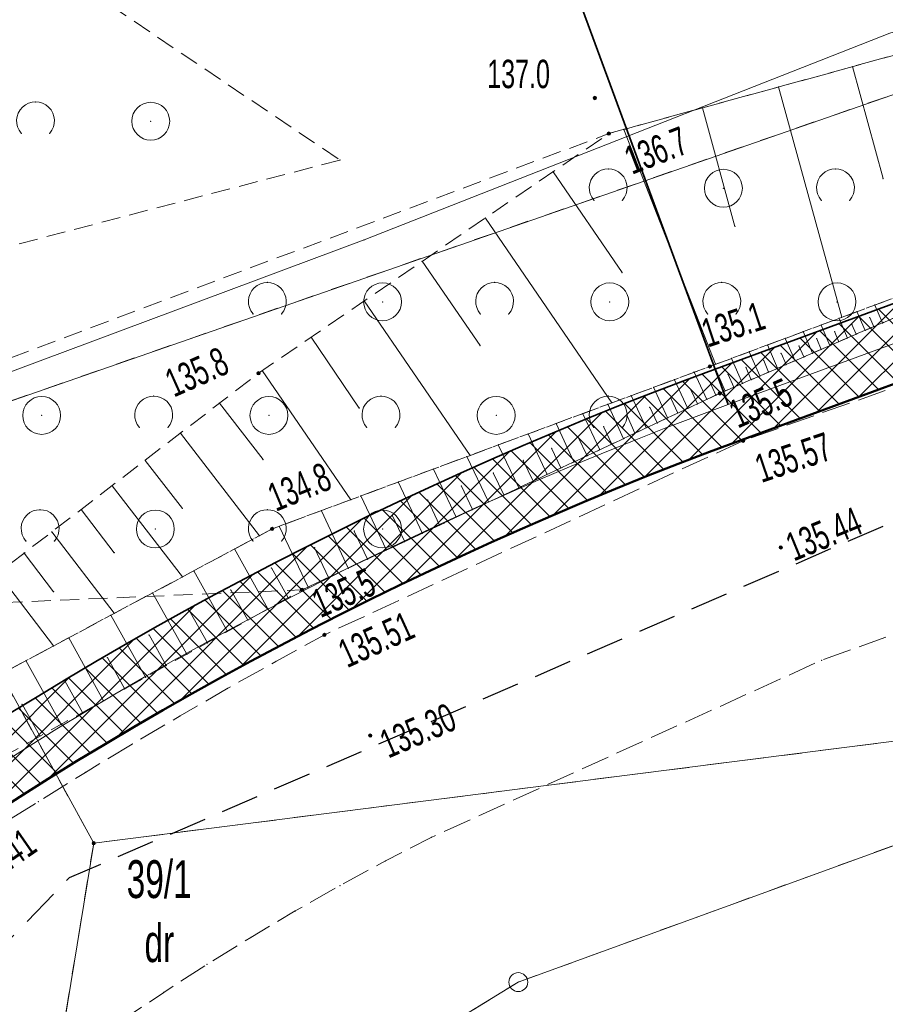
# Model space of a CAD drawing. Extents: x 6456700 to 6518119, y 5963420 to 5980059.
# Tile 56 of 256: x 6511983 to 6512006, y 5964269 to 5964295. Entities that reach past the tile are written whole.
import ezdxf
from ezdxf.enums import TextEntityAlignment as Align

# ---------------------------------------------------------------- set-up
doc = ezdxf.new("R2010")
doc.units = 0
doc.header["$MEASUREMENT"] = 0
for name, pattern in [('L_0_03', [1, 0.5, -0.5]), ('L_0_04', [1.5, 1, -0.5]), ('L_0_52', [1, 0.75, -0.25]), ('L_0_5A', [0.75, 0.5, -0.25])]:
    doc.linetypes.add(name, pattern=pattern)
doc.layers.get('0').update_dxf_attribs({"color": 2, "linetype": 'CONTINUOUS', "lineweight": 5})
for name, color, linetype, lineweight in [('000_Inne__niezydentyfikowane_', 7, 'CONTINUOUS', 18), ('18mm Kreska ciągła', 7, 'CONTINUOUS', 18), ('202_punkt_graniczny', 7, 'CONTINUOUS', 18), ('203_punkt_graniczny', 7, 'CONTINUOUS', 18), ('210_oznaczenie_konturu_uzytku_gruntowego', 96, 'CONTINUOUS', 18), ('211_numer_dzialki_ewidencyjnej', 7, 'CONTINUOUS', 18), ('218_kontur_uzytku_gruntowego', 96, 'L_0_03', 18), ('219_dzialka_ewidencyjna', 7, 'CONTINUOUS', 18), ('35mm Ciągła', 7, 'CONTINUOUS', 35), ('50mm Kreska ciągła', 7, 'CONTINUOUS', 50), ('9mm Kreska ciągła', 252, 'CONTINUOUS', 9), ('jezdnia', 7, 'CONTINUOUS', 18), ('ogrodzenie_trwale', 7, 'CONTINUOUS', 18), ('pikieta_naturalna', 7, 'CONTINUOUS', 18), ('pikieta_naturalna_Atr2', 7, 'CONTINUOUS', 18), ('pikieta_sztuczna', 7, 'CONTINUOUS', 18), ('pikieta_sztuczna_Atr2', 7, 'CONTINUOUS', 18), ('przewod_elektroenergetyczny_podziemny', 7, 'CONTINUOUS', 18), ('skarpa_nieumocniona', 7, 'CONTINUOUS', 18), ('zadrzewienie__zakrzewienie', 7, 'CONTINUOUS', 18), ('Zakres', 7, 'CONTINUOUS', 18)]:
    doc.layers.add(name, color=color, linetype=linetype, lineweight=lineweight)
doc.styles.get("Standard").update_dxf_attribs({"font": 'txt', "width": 0.75})

# ---------------------------------------------------------------- blocks, each defined once
blk = doc.blocks.new('mdcp_nowa')
at = {"layer": '203_punkt_graniczny', "linetype": 'Continuous', "lineweight": 18}
blk.add_hatch(color=18, dxfattribs=at).paths.add_polyline_path([(6494715.87, 5980724.165, 1), (6494715.87, 5980724.255, 1)])
at = {"layer": 'pikieta_naturalna', "linetype": 'Continuous', "lineweight": 18}
for points in [[(6494729.1, 5980743.845, 1), (6494729.1, 5980743.935, 1)], [(6494729.47, 5980742.905, 1), (6494729.47, 5980742.995, 1)], [(6494732.14, 5980736.755, 1), (6494732.14, 5980736.845, 1)], [(6494720.22, 5980736.575, 1), (6494720.22, 5980736.665, 1)], [(6494732.4, 5980736.045, 1), (6494732.4, 5980736.135, 1)], [(6494720.58, 5980732.465, 1), (6494720.58, 5980732.555, 1)], [(6494721.37, 5980730.855, 1), (6494721.37, 5980730.945, 1)]]:
    blk.add_hatch(color=18, dxfattribs=at).paths.add_polyline_path(points)
at = {"layer": 'pikieta_sztuczna', "linetype": 'Continuous', "lineweight": 18}
for points in [[(6494733.02, 5980734.795, 1), (6494733.02, 5980734.885, 1)], [(6494734.01, 5980731.975, 1), (6494734.01, 5980732.065, 1)], [(6494721.96, 5980729.665, 1), (6494721.96, 5980729.755, 1)], [(6494723.17, 5980727.005, 1), (6494723.17, 5980727.095, 1)]]:
    blk.add_hatch(color=18, dxfattribs=at).paths.add_polyline_path(points)
at = {"layer": '000_Inne__niezydentyfikowane_', "linetype": 'Continuous', "lineweight": 18, "flags": 128}
for points in [[(6494735.9, 5980744.72), (6494736.71, 5980741.76)], [(6494733.95, 5980744.18), (6494735.62, 5980738.1)], [(6494731.94, 5980743.63), (6494732.8, 5980740.5)], [(6494729.87, 5980743.06), (6494732.29, 5980736.86)], [(6494728, 5980741.94), (6494729.82, 5980739.28)], [(6494726.21, 5980740.72), (6494729.55, 5980735.84)], [(6494724.54, 5980739.58), (6494726.07, 5980737.35)], [(6494723.01, 5980738.53), (6494725.81, 5980734.45)], [(6494736.7, 5980737.95), (6494736.49, 5980738.42)], [(6494736.24, 5980737.75), (6494736.02, 5980738.25)], [(6494735.31, 5980737.35), (6494735.08, 5980737.89)], [(6494735.77, 5980737.55), (6494735.55, 5980738.07)], [(6494736, 5980737.65), (6494735.89, 5980737.91)], [(6494736.47, 5980737.85), (6494736.36, 5980738.09)], [(6494734.85, 5980737.15), (6494734.6, 5980737.72)], [(6494735.54, 5980737.45), (6494735.43, 5980737.72)], [(6494721.61, 5980737.57), (6494722.88, 5980735.7)], [(6494733.92, 5980736.75), (6494733.66, 5980737.37)], [(6494734.39, 5980736.95), (6494734.13, 5980737.54)], [(6494734.62, 5980737.05), (6494734.49, 5980737.34)], [(6494735.08, 5980737.25), (6494734.96, 5980737.53)], [(6494733.46, 5980736.55), (6494733.18, 5980737.19)], [(6494734.15, 5980736.85), (6494734.02, 5980737.15)], [(6494732.54, 5980736.15), (6494732.24, 5980736.84)], [(6494733, 5980736.35), (6494732.71, 5980737.01)], [(6494733.69, 5980736.65), (6494733.56, 5980736.96)], [(6494720.32, 5980736.69), (6494722.66, 5980733.28)], [(6494732.06, 5980735.93), (6494731.72, 5980736.65)], [(6494732.77, 5980736.25), (6494732.62, 5980736.59)], [(6494733.23, 5980736.45), (6494733.09, 5980736.78)], [(6494731.56, 5980735.69), (6494731.2, 5980736.45)], [(6494732.3, 5980736.04), (6494732.14, 5980736.39)], [(6494730.46, 5980735.18), (6494730.06, 5980736.03)], [(6494731.02, 5980735.44), (6494730.65, 5980736.25)], [(6494731.81, 5980735.81), (6494731.64, 5980736.18)], [(6494719.19, 5980735.83), (6494720.34, 5980734.34)], [(6494729.86, 5980734.89), (6494729.44, 5980735.8)], [(6494731.29, 5980735.57), (6494731.11, 5980735.96)], [(6494729.23, 5980734.6), (6494728.78, 5980735.55)], [(6494730.75, 5980735.31), (6494730.55, 5980735.72)], [(6494728.55, 5980734.28), (6494728.08, 5980735.29)], [(6494730.16, 5980735.04), (6494729.96, 5980735.48)], [(6494718.16, 5980735.04), (6494720.25, 5980732.33)], [(6494727.84, 5980733.95), (6494727.34, 5980735.02)], [(6494729.55, 5980734.75), (6494729.33, 5980735.21)], [(6494727.09, 5980733.59), (6494726.55, 5980734.73)], [(6494728.9, 5980734.44), (6494728.66, 5980734.93)], [(6494728.2, 5980734.12), (6494727.96, 5980734.64)], [(6494717.23, 5980734.32), (6494718.21, 5980733.05)], [(6494726.29, 5980733.22), (6494725.72, 5980734.42)], [(6494727.47, 5980733.77), (6494727.21, 5980734.32)], [(6494725.44, 5980732.82), (6494724.84, 5980734.09)], [(6494726.7, 5980733.41), (6494726.42, 5980733.99)], [(6494724.55, 5980732.39), (6494723.91, 5980733.75)], [(6494716.36, 5980733.65), (6494718.21, 5980731.24)], [(6494725.87, 5980733.02), (6494725.58, 5980733.64)], [(6494723.6, 5980731.95), (6494722.92, 5980733.38)], [(6494725, 5980732.61), (6494724.69, 5980733.27)], [(6494715.54, 5980733.02), (6494716.41, 5980731.88)], [(6494722.59, 5980731.47), (6494721.88, 5980732.99)], [(6494724.08, 5980732.17), (6494723.75, 5980732.87)], [(6494714.76, 5980732.43), (6494716.41, 5980730.28)], [(6494721.53, 5980730.97), (6494720.77, 5980732.58)], [(6494723.1, 5980731.71), (6494722.75, 5980732.45)], [(6494714.03, 5980731.87), (6494714.81, 5980730.85)], [(6494720.47, 5980730.4), (6494719.59, 5980731.98)], [(6494722.07, 5980731.23), (6494721.7, 5980732.01)], [(6494719.4, 5980729.8), (6494718.51, 5980731.4)], [(6494721, 5980730.69), (6494720.56, 5980731.48)], [(6494713.34, 5980731.34), (6494714.81, 5980729.42)], [(6494719.94, 5980730.1), (6494719.49, 5980730.9)], [(6494718.33, 5980729.2), (6494717.42, 5980730.82)], [(6494718.87, 5980729.5), (6494718.42, 5980730.31)], [(6494717.24, 5980728.59), (6494716.32, 5980730.23)], [(6494716.13, 5980727.97), (6494715.21, 5980729.63)], [(6494717.78, 5980728.9), (6494717.33, 5980729.71)], [(6494715.01, 5980727.35), (6494714.08, 5980729.03)], [(6494716.69, 5980728.28), (6494716.23, 5980729.11)], [(6494715.57, 5980727.66), (6494715.11, 5980728.5)], [(6494714.45, 5980727.04), (6494713.98, 5980727.88)]]:
    blk.add_lwpolyline(points, dxfattribs=at)
at = {"layer": '000_Inne__niezydentyfikowane_'}
for p in [(6494735.9, 5980744.72), (6494733.95, 5980744.18), (6494731.94, 5980743.63), (6494729.87, 5980743.06), (6494728, 5980741.94), (6494736.71, 5980741.76), (6494726.21, 5980740.72), (6494732.8, 5980740.5), (6494724.54, 5980739.58), (6494729.82, 5980739.28), (6494723.01, 5980738.53), (6494736.49, 5980738.42), (6494736.02, 5980738.25), (6494735.08, 5980737.89), (6494735.55, 5980738.07), (6494735.62, 5980738.1), (6494735.89, 5980737.91), (6494736.36, 5980738.09), (6494736.47, 5980737.85), (6494736.7, 5980737.95), (6494734.6, 5980737.72), (6494735.43, 5980737.72), (6494736, 5980737.65), (6494736.24, 5980737.75), (6494721.61, 5980737.57), (6494726.07, 5980737.35), (6494733.66, 5980737.37), (6494734.13, 5980737.54), (6494734.49, 5980737.34), (6494734.96, 5980737.53), (6494735.31, 5980737.35), (6494735.54, 5980737.45), (6494735.77, 5980737.55), (6494733.18, 5980737.19), (6494734.02, 5980737.15), (6494734.85, 5980737.15), (6494735.08, 5980737.25), (6494732.24, 5980736.84), (6494732.29, 5980736.86), (6494732.71, 5980737.01), (6494733.56, 5980736.96), (6494734.15, 5980736.85), (6494734.39, 5980736.95), (6494734.62, 5980737.05), (6494720.32, 5980736.69), (6494731.72, 5980736.65), (6494732.62, 5980736.59), (6494733.09, 5980736.78), (6494733.46, 5980736.55), (6494733.69, 5980736.65), (6494733.92, 5980736.75), (6494731.2, 5980736.45), (6494732.14, 5980736.39), (6494733, 5980736.35), (6494733.23, 5980736.45), (6494730.06, 5980736.03), (6494730.65, 5980736.25), (6494731.64, 5980736.18), (6494732.3, 5980736.04), (6494732.54, 5980736.15), (6494732.77, 5980736.25), (6494719.19, 5980735.83), (6494729.44, 5980735.8), (6494729.55, 5980735.84), (6494731.11, 5980735.96), (6494731.81, 5980735.81), (6494732.06, 5980735.93), (6494722.88, 5980735.7), (6494728.78, 5980735.55), (6494730.55, 5980735.72), (6494731.29, 5980735.57), (6494731.56, 5980735.69), (6494728.08, 5980735.29), (6494729.96, 5980735.48), (6494730.75, 5980735.31), (6494731.02, 5980735.44), (6494718.16, 5980735.04), (6494727.34, 5980735.02), (6494729.33, 5980735.21), (6494730.16, 5980735.04), (6494730.46, 5980735.18), (6494726.55, 5980734.73), (6494728.66, 5980734.93), (6494729.55, 5980734.75), (6494729.86, 5980734.89), (6494727.96, 5980734.64), (6494729.23, 5980734.6), (6494717.23, 5980734.32), (6494720.34, 5980734.34), (6494725.72, 5980734.42), (6494725.81, 5980734.45), (6494727.21, 5980734.32), (6494728.55, 5980734.28), (6494728.9, 5980734.44), (6494724.84, 5980734.09), (6494726.42, 5980733.99), (6494727.84, 5980733.95), (6494728.2, 5980734.12), (6494723.91, 5980733.75), (6494727.47, 5980733.77), (6494716.36, 5980733.65), (6494725.58, 5980733.64), (6494727.09, 5980733.59), (6494722.66, 5980733.28), (6494722.92, 5980733.38), (6494724.69, 5980733.27), (6494726.29, 5980733.22), (6494726.7, 5980733.41), (6494715.54, 5980733.02), (6494718.21, 5980733.05), (6494721.88, 5980732.99), (6494725.87, 5980733.02), (6494723.75, 5980732.87), (6494725.44, 5980732.82), (6494714.76, 5980732.43), (6494720.77, 5980732.58), (6494722.75, 5980732.45), (6494724.55, 5980732.39), (6494725, 5980732.61), (6494720.25, 5980732.33), (6494724.08, 5980732.17), (6494714.03, 5980731.87), (6494716.41, 5980731.88), (6494719.59, 5980731.98), (6494721.7, 5980732.01), (6494723.6, 5980731.95), (6494723.1, 5980731.71), (6494718.51, 5980731.4), (6494720.56, 5980731.48), (6494722.59, 5980731.47), (6494718.21, 5980731.24), (6494722.07, 5980731.23), (6494714.81, 5980730.85), (6494719.49, 5980730.9), (6494721.53, 5980730.97), (6494717.42, 5980730.82), (6494721, 5980730.69), (6494718.42, 5980730.31), (6494720.47, 5980730.4), (6494716.32, 5980730.23), (6494716.41, 5980730.28), (6494719.94, 5980730.1), (6494719.4, 5980729.8), (6494715.21, 5980729.63), (6494717.33, 5980729.71), (6494714.81, 5980729.42), (6494718.87, 5980729.5), (6494714.08, 5980729.03), (6494716.23, 5980729.11), (6494718.33, 5980729.2), (6494717.78, 5980728.9), (6494715.11, 5980728.5), (6494717.24, 5980728.59), (6494716.69, 5980728.28), (6494716.13, 5980727.97), (6494713.98, 5980727.88), (6494715.57, 5980727.66), (6494715.01, 5980727.35), (6494714.45, 5980727.04)]:
    blk.add_point(p, dxfattribs=at)
at = {"layer": '202_punkt_graniczny', "color": 7, "linetype": 'Continuous', "lineweight": 18}
blk.add_circle((6494727.08, 5980720.54), 0.25, dxfattribs=at)
at = {"layer": '202_punkt_graniczny'}
blk.add_point((6494727.08, 5980720.54), dxfattribs=at)
at = {"layer": '203_punkt_graniczny', "color": 7, "linetype": 'Continuous', "lineweight": 18}
blk.add_circle((6494715.87, 5980724.21), 0.045, dxfattribs=at)
at = {"layer": '203_punkt_graniczny'}
blk.add_point((6494715.87, 5980724.21), dxfattribs=at)
at = {"layer": '218_kontur_uzytku_gruntowego', "lineweight": 18, "flags": 128}
for points in [[(6494779.29, 5980758.68), (6494710.14, 5980734.66)], [(6494710.14, 5980734.66), (6494715.87, 5980724.21)], [(6494762.33, 5980730.13), (6494715.87, 5980724.21)], [(6494727.08, 5980720.54), (6494743.32, 5980726.45)], [(6494715.87, 5980724.21), (6494713.95, 5980712.5)], [(6494713.95, 5980712.5), (6494727.08, 5980720.54)]]:
    blk.add_lwpolyline(points, dxfattribs=at)
at = {"layer": '218_kontur_uzytku_gruntowego'}
for p in [(6494715.87, 5980724.21), (6494715.87, 5980724.21), (6494715.87, 5980724.21), (6494715.87, 5980724.21), (6494715.87, 5980724.21), (6494715.87, 5980724.21), (6494727.08, 5980720.54), (6494727.08, 5980720.54)]:
    blk.add_point(p, dxfattribs=at)
at = {"layer": '219_dzialka_ewidencyjna', "color": 3, "linetype": 'Continuous', "lineweight": 18, "flags": 128}
for points in [[(6494710.14, 5980734.66), (6494779.29, 5980758.68)], [(6494710.14, 5980734.66), (6494715.87, 5980724.21)], [(6494715.87, 5980724.21), (6494762.33, 5980730.13)], [(6494727.08, 5980720.54), (6494743.32, 5980726.45)], [(6494715.87, 5980724.21), (6494713.95, 5980712.5)], [(6494713.95, 5980712.5), (6494727.08, 5980720.54)]]:
    blk.add_lwpolyline(points, dxfattribs=at)
at = {"layer": '219_dzialka_ewidencyjna', "color": 3}
for p in [(6494715.87, 5980724.21), (6494715.87, 5980724.21), (6494715.87, 5980724.21), (6494727.08, 5980720.54), (6494727.08, 5980720.54)]:
    blk.add_point(p, dxfattribs=at)
at = {"layer": 'jezdnia', "color": 7, "linetype": 'L_0_52', "lineweight": 18, "flags": 128}
blk.add_lwpolyline([(6494800.98, 5980766.05), (6494800.28, 5980765.21), (6494799.58, 5980764.38), (6494798.86, 5980763.57), (6494798.14, 5980762.76), (6494797.4, 5980761.96), (6494796.65, 5980761.17), (6494795.56, 5980759.97), (6494794.45, 5980758.8), (6494793.3, 5980757.65), (6494792.14, 5980756.53), (6494790.94, 5980755.44), (6494789.72, 5980754.37), (6494788.47, 5980753.34), (6494787.2, 5980752.33), (6494785.91, 5980751.36), (6494784.6, 5980750.41), (6494783.26, 5980749.5), (6494781.9, 5980748.62), (6494780.52, 5980747.77), (6494779.49, 5980747.15), (6494778.44, 5980746.54), (6494777.4, 5980745.94), (6494776.34, 5980745.36), (6494775.28, 5980744.78), (6494774.21, 5980744.23), (6494773.13, 5980743.68), (6494772.05, 5980743.15), (6494770.96, 5980742.63), (6494769.86, 5980742.12), (6494768.76, 5980741.63), (6494767.65, 5980741.15), (6494766.54, 5980740.68), (6494754.8, 5980736.16), (6494735.09, 5980729.04), (6494724.78, 5980724.36), (6494723.57, 5980723.74), (6494722.37, 5980723.09), (6494721.19, 5980722.42), (6494720.02, 5980721.72), (6494718.86, 5980721.01), (6494717.72, 5980720.27), (6494716.59, 5980719.51), (6494715.47, 5980718.73), (6494714.37, 5980717.93), (6494713.29, 5980717.1), (6494712.22, 5980716.26), (6494711.16, 5980715.4), (6494710.13, 5980714.51), (6494709.11, 5980713.61), (6494707.48, 5980712.2), (6494705.88, 5980710.76), (6494704.3, 5980709.3), (6494702.75, 5980707.8), (6494701.22, 5980706.28), (6494699.72, 5980704.74), (6494698.24, 5980703.17), (6494696.79, 5980701.57), (6494695.37, 5980699.95), (6494693.98, 5980698.31), (6494692.61, 5980696.64), (6494691.28, 5980694.95), (6494689.97, 5980693.24), (6494678.42, 5980678.9), (6494663.6, 5980660.49), (6494656.62, 5980651.14), (6494655.4, 5980649.55), (6494654.2, 5980647.93), (6494653.04, 5980646.3), (6494651.91, 5980644.64), (6494650.81, 5980642.95), (6494649.75, 5980641.25), (6494648.71, 5980639.53), (6494647.72, 5980637.79), (6494646.75, 5980636.02), (6494645.82, 5980634.24), (6494644.93, 5980632.44), (6494644.07, 5980630.63), (6494643.25, 5980628.8), (6494642.46, 5980626.95), (6494642.09, 5980625.98), (6494641.74, 5980625), (6494641.4, 5980624.01), (6494641.09, 5980623.02), (6494640.79, 5980622.02), (6494640.5, 5980621.01), (6494640.24, 5980620.01), (6494639.99, 5980618.99), (6494639.76, 5980617.98), (6494639.55, 5980616.96), (6494639.36, 5980615.93), (6494639.19, 5980614.9), (6494639.03, 5980613.87), (6494638.89, 5980612.84), (6494638.61, 5980611.3), (6494638.37, 5980609.75), (6494638.16, 5980608.19), (6494638, 5980606.63), (6494637.87, 5980605.07), (6494637.78, 5980603.5), (6494637.73, 5980601.93), (6494637.72, 5980600.36), (6494637.727, 5980600.016), (6494630.507, 5980602.343), (6494630.51, 5980602.97), (6494630.54, 5980604.31), (6494630.59, 5980605.65), (6494630.67, 5980606.99), (6494630.77, 5980608.32), (6494630.9, 5980609.66), (6494631.05, 5980610.99), (6494631.23, 5980612.32), (6494631.43, 5980613.64), (6494631.66, 5980614.96), (6494631.91, 5980616.28), (6494632.19, 5980617.59), (6494632.49, 5980618.9), (6494632.82, 5980620.2), (6494633.17, 5980621.49), (6494633.52, 5980622.8), (6494633.9, 5980624.09), (6494634.3, 5980625.39), (6494634.72, 5980626.67), (6494635.16, 5980627.95), (6494635.63, 5980629.21), (6494636.12, 5980630.47), (6494636.63, 5980631.72), (6494637.17, 5980632.96), (6494637.73, 5980634.19), (6494638.31, 5980635.41), (6494638.91, 5980636.62), (6494639.53, 5980637.82), (6494640.18, 5980639.01), (6494651.91, 5980654.89), (6494659.39, 5980664.48), (6494673.45, 5980682.25), (6494686.07, 5980698.81), (6494697.34, 5980711.93), (6494704.77, 5980718.76), (6494705.95, 5980719.62), (6494707.13, 5980720.47), (6494708.32, 5980721.31), (6494709.52, 5980722.13), (6494710.73, 5980722.95), (6494711.95, 5980723.75), (6494713.17, 5980724.54), (6494714.41, 5980725.31), (6494715.65, 5980726.08), (6494716.89, 5980726.83), (6494718.15, 5980727.57), (6494719.41, 5980728.3), (6494720.68, 5980729.01), (6494721.96, 5980729.71), (6494733.02, 5980734.84), (6494752.65, 5980741.77), (6494764.04, 5980746.21), (6494765.1, 5980746.65), (6494766.15, 5980747.09), (6494767.2, 5980747.55), (6494768.24, 5980748.02), (6494769.28, 5980748.5), (6494770.32, 5980748.99), (6494771.34, 5980749.49), (6494772.37, 5980750.01), (6494773.38, 5980750.53), (6494774.39, 5980751.07), (6494775.4, 5980751.61), (6494776.4, 5980752.17), (6494777.39, 5980752.74), (6494778.56, 5980753.48), (6494779.71, 5980754.25), (6494780.85, 5980755.04), (6494781.97, 5980755.85), (6494783.08, 5980756.68), (6494784.17, 5980757.53), (6494785.24, 5980758.41), (6494786.3, 5980759.3), (6494787.34, 5980760.22), (6494788.36, 5980761.15), (6494789.36, 5980762.11), (6494790.34, 5980763.08), (6494791.31, 5980764.08), (6494792.25, 5980765.09), (6494796.57, 5980770.19), (6494801.12, 5980776.47), (6494807.76, 5980786.96), (6494824.2, 5980815.58), (6494837.02, 5980838.19), (6494852.07, 5980864.69), (6494865.45, 5980888.16), (6494878.03, 5980909.37), (6494879.23, 5980911.4), (6494880.45, 5980913.41), (6494881.7, 5980915.41), (6494882.97, 5980917.4), (6494884.25, 5980919.37), (6494885.56, 5980921.33), (6494886.89, 5980923.28), (6494888.25, 5980925.21), (6494889.62, 5980927.12), (6494891.01, 5980929.02), (6494892.43, 5980930.91), (6494893.86, 5980932.78), (6494895.32, 5980934.63), (6494896.79, 5980936.47), (6494904.42, 5980944.79), (6494917.35, 5980957.18), (6494930.46, 5980968.66), (6494934.059, 5980971.777), (6494933.221, 5980963.181), (6494926.63, 5980957.35), (6494921.6, 5980952.87), (6494901.47, 5980932.34), (6494900.03, 5980930.62), (6494898.61, 5980928.88), (6494897.21, 5980927.13), (6494895.83, 5980925.35), (6494894.48, 5980923.57), (6494893.14, 5980921.76), (6494891.83, 5980919.94), (6494890.54, 5980918.1), (6494889.28, 5980916.25), (6494888.04, 5980914.38), (6494886.82, 5980912.49), (6494885.62, 5980910.59), (6494884.45, 5980908.68), (6494883.3, 5980906.75), (6494870.77, 5980885.48), (6494856.93, 5980861.45), (6494842.16, 5980835.5), (6494829.15, 5980812.43), (6494813, 5980783.94), (6494806.11, 5980773.06), (6494805.51, 5980772.15), (6494804.9, 5980771.26), (6494804.27, 5980770.37), (6494803.64, 5980769.49), (6494802.99, 5980768.61), (6494802.33, 5980767.75), (6494801.66, 5980766.89)], close=True, dxfattribs=at)
at = {"layer": 'jezdnia'}
for p in [(6494733.02, 5980734.84), (6494721.96, 5980729.71), (6494720.68, 5980729.01), (6494735.09, 5980729.04), (6494719.41, 5980728.3), (6494718.15, 5980727.57), (6494716.89, 5980726.83), (6494715.65, 5980726.08), (6494714.41, 5980725.31), (6494724.78, 5980724.36), (6494723.57, 5980723.74), (6494722.37, 5980723.09), (6494721.19, 5980722.42), (6494720.02, 5980721.72), (6494718.86, 5980721.01), (6494717.72, 5980720.27)]:
    blk.add_point(p, dxfattribs=at)
at = {"layer": 'ogrodzenie_trwale'}
blk.add_point((6494729.1, 5980743.89), dxfattribs=at)
at = {"layer": 'pikieta_naturalna', "color": 7, "linetype": 'Continuous', "lineweight": 18}
for centre in [(6494729.1, 5980743.89), (6494729.47, 5980742.95), (6494732.14, 5980736.8), (6494720.22, 5980736.62), (6494732.4, 5980736.09), (6494720.58, 5980732.51), (6494721.37, 5980730.9)]:
    blk.add_circle(centre, 0.045, dxfattribs=at)
at = {"layer": 'pikieta_naturalna'}
for p in [(6494729.1, 5980743.89), (6494729.47, 5980742.95), (6494720.22, 5980736.62), (6494732.14, 5980736.8), (6494732.4, 5980736.09), (6494720.58, 5980732.51), (6494721.37, 5980730.9)]:
    blk.add_point(p, dxfattribs=at)
at = {"layer": 'pikieta_sztuczna', "color": 7, "linetype": 'Continuous', "lineweight": 18}
for centre in [(6494733.02, 5980734.84), (6494734.01, 5980732.02), (6494721.96, 5980729.71), (6494723.17, 5980727.05)]:
    blk.add_circle(centre, 0.045, dxfattribs=at)
at = {"layer": 'pikieta_sztuczna'}
for p in [(6494733.02, 5980734.84), (6494734.01, 5980732.02), (6494721.96, 5980729.71), (6494723.17, 5980727.05)]:
    blk.add_point(p, dxfattribs=at)
at = {"layer": 'przewod_elektroenergetyczny_podziemny', "color": 1, "linetype": 'Continuous', "lineweight": 18, "flags": 128}
blk.add_lwpolyline([(6494764.98, 5980713.7), (6494762.95, 5980730.26), (6494755.77, 5980751.17), (6494736.89, 5980745.6), (6494723.01, 5980740.14), (6494710.13, 5980735.34), (6494705.77, 5980734.6), (6494703.59, 5980735.23)], dxfattribs=at)
at = {"layer": 'przewod_elektroenergetyczny_podziemny'}
blk.add_point((6494723.01, 5980740.14), dxfattribs=at)
at = {"layer": 'skarpa_nieumocniona', "color": 7, "linetype": 'L_0_5A', "lineweight": 18, "flags": 128}
for points in [[(6494813.39, 5980800.96), (6494806.03, 5980787.96), (6494799.32, 5980778.06), (6494790.83, 5980766.55), (6494783.18, 5980759.49), (6494776.07, 5980754.75), (6494763, 5980748.5), (6494751.74, 5980744.04), (6494745.64, 5980741.83), (6494732.14, 5980736.8), (6494720.58, 5980732.51), (6494709.92, 5980726.8), (6494703.64, 5980722.32), (6494702.05, 5980722.83), (6494709.06, 5980728.05), (6494720.22, 5980736.62), (6494729.47, 5980742.95), (6494750.23, 5980748.65), (6494761.43, 5980752.03), (6494770.23, 5980755.18), (6494774.66, 5980757.12), (6494781.64, 5980761.16), (6494789.36, 5980767.88), (6494798.34, 5980778.64), (6494804.8, 5980788.58), (6494812.98, 5980803.24)], [(6494703.64, 5980722.32), (6494709.92, 5980726.8), (6494720.58, 5980732.51), (6494732.14, 5980736.8), (6494745.64, 5980741.83), (6494732.4, 5980736.09), (6494721.37, 5980730.9), (6494711.11, 5980725.17), (6494703.44, 5980720.28)]]:
    blk.add_lwpolyline(points, close=True, dxfattribs=at)
at = {"layer": 'skarpa_nieumocniona'}
for p in [(6494729.47, 5980742.95), (6494729.47, 5980742.95), (6494720.22, 5980736.62), (6494720.22, 5980736.62), (6494732.14, 5980736.8), (6494732.14, 5980736.8), (6494732.14, 5980736.8), (6494732.14, 5980736.8), (6494732.4, 5980736.09), (6494732.4, 5980736.09), (6494720.58, 5980732.51), (6494720.58, 5980732.51), (6494720.58, 5980732.51), (6494720.58, 5980732.51), (6494721.37, 5980730.9), (6494721.37, 5980730.9)]:
    blk.add_point(p, dxfattribs=at)
at = {"layer": 'zadrzewienie__zakrzewienie', "color": 7, "linetype": 'L_0_5A', "lineweight": 18, "flags": 128}
for points in [[(6494751.74, 5980744.04), (6494745.64, 5980741.83), (6494732.4, 5980736.09), (6494721.37, 5980730.9), (6494710.11, 5980730.42), (6494709.41, 5980735.43), (6494729.47, 5980742.95), (6494750.23, 5980748.65), (6494761.43, 5980752.03), (6494763, 5980748.5)], [(6494722.37, 5980742.25), (6494706.83, 5980738.19), (6494706.29, 5980740.01), (6494709.79, 5980741.33), (6494708.39, 5980746.17), (6494714.35, 5980747.66)]]:
    blk.add_lwpolyline(points, close=True, dxfattribs=at)
at = {"layer": 'zadrzewienie__zakrzewienie', "color": 7, "linetype": 'Continuous', "lineweight": 18}
for centre in [(6494717.376, 5980743.276), (6494732.496, 5980741.506), (6494723.496, 5980738.506), (6494729.496, 5980738.506), (6494735.496, 5980738.506), (6494714.496, 5980735.506), (6494720.496, 5980735.506), (6494726.496, 5980735.506), (6494717.496, 5980732.506), (6494723.496, 5980732.506)]:
    blk.add_circle(centre, 0.5, dxfattribs=at)
for centre in [(6494714.334, 5980743.287), (6494729.454, 5980741.517), (6494735.454, 5980741.517), (6494720.454, 5980738.517), (6494726.454, 5980738.517), (6494732.454, 5980738.517), (6494717.454, 5980735.517), (6494723.454, 5980735.517), (6494729.454, 5980735.517), (6494714.454, 5980732.517), (6494720.454, 5980732.517)]:
    blk.add_arc(centre, 0.5, 318.85, 221.162, dxfattribs=at)
at = {"layer": 'zadrzewienie__zakrzewienie'}
for p in [(6494714.334, 5980743.787), (6494717.376, 5980743.276), (6494713.958, 5980742.958), (6494714.71, 5980742.958), (6494729.47, 5980742.95), (6494722.37, 5980742.25), (6494729.454, 5980742.017), (6494735.454, 5980742.017), (6494732.496, 5980741.506), (6494729.078, 5980741.188), (6494729.83, 5980741.188), (6494735.078, 5980741.188), (6494735.83, 5980741.188), (6494720.454, 5980739.017), (6494726.454, 5980739.017), (6494732.454, 5980739.017), (6494723.496, 5980738.506), (6494729.496, 5980738.506), (6494735.496, 5980738.506), (6494720.078, 5980738.188), (6494720.83, 5980738.188), (6494726.078, 5980738.188), (6494726.83, 5980738.188), (6494732.078, 5980738.188), (6494732.83, 5980738.188), (6494732.4, 5980736.09), (6494717.454, 5980736.017), (6494723.454, 5980736.017), (6494729.454, 5980736.017), (6494714.496, 5980735.506), (6494720.496, 5980735.506), (6494726.496, 5980735.506), (6494717.078, 5980735.188), (6494717.83, 5980735.188), (6494723.078, 5980735.188), (6494723.83, 5980735.188), (6494729.078, 5980735.188), (6494729.83, 5980735.188), (6494714.454, 5980733.017), (6494720.454, 5980733.017), (6494717.496, 5980732.506), (6494723.496, 5980732.506), (6494714.078, 5980732.188), (6494714.83, 5980732.188), (6494720.078, 5980732.188), (6494720.83, 5980732.188), (6494721.37, 5980730.9)]:
    blk.add_point(p, dxfattribs=at)
at = {"layer": 'Zakres', "linetype": 'L_0_04', "lineweight": 25, "flags": 128}
blk.add_lwpolyline([(6495113.77, 5985050.22), (6495121.12, 5984877.07), (6495125.76, 5984757.87), (6495129.89, 5984649.81), (6495141.08, 5984611.3), (6495145.77, 5984544.53), (6495147.36, 5984487.27), (6495157.22, 5984392.07), (6495162.95, 5984387.45), (6495180.24, 5984384.16), (6495229.5, 5984386.61), (6495251.65, 5984373.41), (6495258.77, 5984357.12), (6495255.44, 5984330.44), (6495250.77, 5984304.39), (6495252.21, 5984282.78), (6495255.46, 5984256.45), (6495254.94, 5984238.25), (6495266.4, 5984211), (6495277.24, 5984182.33), (6495294.2, 5984133.19), (6495300.94, 5984095.37), (6495313.24, 5984037.69), (6495317.44, 5983978.18), (6495300.35, 5983922.18), (6495282.35, 5983883.38), (6495266.21, 5983862.23), (6495242.03, 5983839.67), (6495211.11, 5983816.86), (6495158.26, 5983772.66), (6495130.6, 5983651.16), (6495116.31, 5983543.43), (6495129.51, 5983346.73), (6495134.58, 5983264.71), (6495139.64, 5983186.97), (6495193.25, 5983077.94), (6495199.2, 5983041.97), (6495206.23, 5983026), (6495208.96, 5983004.88), (6495202.27, 5982979.48), (6495202.42, 5982950.13), (6495209.35, 5982897.38), (6495215.97, 5982850.34), (6495228.6, 5982809.97), (6495226.85, 5982778.82), (6495225.04, 5982750.56), (6495220.26, 5982723.37), (6495226.54, 5982679.97), (6495206.06, 5982669.48), (6495192.68, 5982657.71), (6495184.57, 5982648.65), (6495174.78, 5982624.58), (6495164.23, 5982604.61), (6495150.7, 5982588.3), (6495137.69, 5982582.43), (6495118.26, 5982573.75), (6495100.35, 5982558.42), (6495090.36, 5982544.99), (6495075.87, 5982519.06), (6495060.83, 5982499.68), (6495049.41, 5982485.49), (6495035.07, 5982459.7), (6495006.7, 5982406.64), (6494980.89, 5982351.84), (6494944.35, 5982293.29), (6494925.72, 5982250.11), (6494905.2, 5982190.37), (6494898.43, 5982153.5), (6494879.51, 5982063.89), (6494864.14, 5981992.66), (6494816.93, 5981768.61), (6494777.79, 5981577.7), (6494739.84, 5981394.72), (6494718.65, 5981297.89), (6494716.45, 5981237.31), (6494738.62, 5981208.21), (6494776.48, 5981173.06), (6494817.16, 5981137.44), (6494847.63, 5981109.8), (6494877.39, 5981077.08), (6494912.75, 5981030.55), (6494916.06, 5981014.71), (6494903.86, 5980957.01), (6494916.13, 5980953.51), (6494892.32, 5980927.59), (6494850.7, 5980858.8), (6494806.81, 5980779.89), (6494785.1, 5980753.49), (6494715.22, 5980723.29), (6494679.96, 5980686.78), (6494651.35, 5980651.29), (6494549.14, 5980683.24), (6494511.84, 5980659.66), (6494443.61, 5980630.33), (6494428.78, 5980598.6), (6494431.58, 5980579.46), (6494420.56, 5980549.76), (6494416.45, 5980528.2), (6494403.86, 5980507.16), (6494388.89, 5980482.96), (6494365.32, 5980407.99), (6494335.67, 5980315.15), (6494332.29, 5980297.41), (6494335.1, 5980278.18), (6494347.25, 5980254.84), (6494336.79, 5980250.09), (6494300.04, 5980271.34), (6494320.8, 5980301.43), (6494336.81, 5980349.17), (6494344.85, 5980380.92), (6494360.85, 5980437.13), (6494374.18, 5980476.38), (6494386.14, 5980498.84), (6494403.02, 5980528.52), (6494411.33, 5980563.19), (6494420.84, 5980586.25), (6494420.25, 5980601.11), (6494434.95, 5980635.94), (6494446.75, 5980644.99), (6494465.77, 5980647.27), (6494513.02, 5980669.46), (6494507.85, 5980679.68), (6494547.89, 5980705.83), (6494570.06, 5980691.34), (6494636.17, 5980669.05), (6494706.14, 5980756.86), (6494742.78, 5980772.58), (6494798.53, 5980814.27), (6494826.12, 5980867.97), (6494849.57, 5980908.6), (6494845.35, 5980942.01), (6494853.94, 5980970.83), (6494891.08, 5980960.54), (6494890.11, 5980965.73), (6494903.94, 5981025.69), (6494869.98, 5981070.3), (6494770.97, 5981160.58), (6494728.18, 5981200.64), (6494706.13, 5981229.56), (6494707.94, 5981299.75), (6494728.84, 5981398.1), (6494767.06, 5981580.19), (6494806.17, 5981770.55), (6494854.36, 5981994.76), (6494869.73, 5982065.97), (6494888.61, 5982155.44), (6494891.67, 5982173.95), (6494895.82, 5982197.45), (6494916.38, 5982253.72), (6494935.47, 5982297.95), (6494954.97, 5982331.67), (6494972.09, 5982356.64), (6494997.76, 5982411.14), (6495026.29, 5982464.48), (6495041.09, 5982491.09), (6495052.99, 5982505.88), (6495067.51, 5982524.6), (6495081.94, 5982550.43), (6495092.99, 5982565.28), (6495112.86, 5982582.29), (6495133.59, 5982591.55), (6495144.48, 5982596.46), (6495155.87, 5982610.19), (6495165.7, 5982628.8), (6495175.96, 5982654.03), (6495185.62, 5982664.83), (6495200.4, 5982677.82), (6495212.49, 5982688.04), (6495209.64, 5982723.43), (6495215.22, 5982750.57), (6495216.87, 5982779.54), (6495218.31, 5982809.31), (6495206.86, 5982847.92), (6495199.44, 5982894.74), (6495192.11, 5982948.71), (6495190.16, 5982979.24), (6495183.47, 5983075.16), (6495129.79, 5983184.34), (6495124.6, 5983264.07), (6495119.53, 5983346.09), (6495106.27, 5983543.75), (6495120.74, 5983652.9), (6495148.75, 5983779.42), (6495204.15, 5983826.04), (6495273.41, 5983889.36), (6495288.53, 5983927.42), (6495300.83, 5983964.69), (6495303.91, 5983980.14), (6495301.32, 5984039.55), (6495291.1, 5984093.63), (6495284.5, 5984130.67), (6495267.84, 5984178.93), (6495257.12, 5984207.3), (6495244.96, 5984236.19), (6495244.79, 5984255.42), (6495242.25, 5984281.97), (6495240.71, 5984304.95), (6495245.55, 5984331.94), (6495248.51, 5984355.64), (6495243.77, 5984366.47), (6495226.98, 5984376.47), (6495179.54, 5984374.12), (6495158.61, 5984378.09), (6495147.7, 5984386.91), (6495137.38, 5984486.61), (6495135.78, 5984544.04), (6495131.18, 5984609.54), (6495119.95, 5984648.2), (6495115.76, 5984757.49), (6495111.12, 5984876.67), (6495103.73, 5985050.93), (6495109.36, 5985081.73), (6495120.41, 5985085.88)], close=True, dxfattribs=at)
at = {"layer": 'Zakres'}
blk.add_point((6494715.22, 5980723.29), dxfattribs=at)
at = {"layer": '210_oznaczenie_konturu_uzytku_gruntowego', "lineweight": 20, "width": 0.66}
blk.add_text('dr', height=1, dxfattribs=at).set_placement((6494717.21, 5980722.07), align=Align.TOP_LEFT)
at = {"layer": '211_numer_dzialki_ewidencyjnej', "color": 7, "lineweight": 20, "width": 0.66}
blk.add_text('39/1', height=1, dxfattribs=at).set_placement((6494716.74, 5980723.76), align=Align.TOP_LEFT)
at = {"layer": 'pikieta_naturalna_Atr2', "color": 7, "lineweight": 15, "width": 0.66}
blk.add_text('137.0', height=0.75, dxfattribs=at).set_placement((6494726.26, 5980744.9), align=Align.TOP_LEFT)
for s, rotation, p in [('136.7', 21.1, (6494729.81, 5980742.56)), ('135.1', 18.1, (6494731.85, 5980738.01)), ('135.8', 24.1, (6494717.68, 5980736.66)), ('135.5', 24, (6494732.57, 5980735.84)), ('134.8', 22.5, (6494720.39, 5980733.65)), ('135.5', 23.4, (6494721.56, 5980730.84))]:
    blk.add_text(s, height=0.75, rotation=rotation, dxfattribs=at).set_placement(p, align=Align.TOP_LEFT)
at = {"layer": 'pikieta_sztuczna_Atr2', "color": 7, "lineweight": 15, "width": 0.66}
for s, rotation, p in [('135.57', 18.6, (6494733.26, 5980734.43)), ('135.44', 22.3, (6494734.07, 5980732.34)), ('135.51', 24.5, (6494722.25, 5980729.51)), ('135.30', 23.3, (6494723.35, 5980727.13)), ('135.41', 34.8, (6494712.33, 5980723.48))]:
    blk.add_text(s, height=0.75, rotation=rotation, dxfattribs=at).set_placement(p, align=Align.TOP_LEFT)

msp = doc.modelspace()

# ---------------------------------------------------------------- block references
at = {"linetype": 'ByBlock'}
msp.add_blockref('mdcp_nowa', (17268.786, -16450.998), dxfattribs=at)

# ---------------------------------------------------------------- next in the draw order: hatches: boundary and pattern name
at = {"layer": '9mm Kreska ciągła'}
h = msp.add_hatch(dxfattribs=at)
h.set_pattern_fill('ANSI37', color=256, scale=4)
h.set_pattern_definition([(45, (6511919.29713, 5964205.80313), (-0.3535534, 0.3535534), []), (135, (6511919.29713, 5964205.80313), (-0.3535534, -0.3535534), [])])
edge = h.paths.add_edge_path()
edge.add_arc((6512161.116, 5964484.823), 3, 319.1973, 391.4314, ccw=False)
edge.add_arc((6512302.768, 5964368.68), 180.179, 140.67516, 150.2278)
edge.add_line((6512146.371, 5964458.149), (6512072.706, 5964329.641))
edge.add_arc((6511998.482, 5964375.659), 87.332, 292.18388, 328.20144, ccw=False)
edge.add_line((6512031.457, 5964294.792), (6512001.751, 5964283.857))
edge.add_arc((6512036.294, 5964190.013), 100, 110.20793, 142.70539)
edge.add_line((6511956.741, 5964250.604), (6511951.132, 5964243.24))
edge.add_line((6511951.132, 5964243.24), (6511943.519, 5964233.244))
edge.add_line((6511943.519, 5964233.244), (6511923.471, 5964207.866))
edge.add_arc((6511919.53, 5964210.598), 4.795, 267.2117, 325.2662, ccw=False)
edge.add_line((6511919.297, 5964205.809), (6511941.938, 5964234.47))
edge.add_line((6511941.938, 5964234.47), (6511949.542, 5964244.453))
edge.add_line((6511949.542, 5964244.453), (6511955.15, 5964251.816))
edge.add_arc((6512036.294, 5964190.013), 102, 470.20793, 502.70539, ccw=False)
edge.add_line((6512001.06, 5964285.734), (6512030.734, 5964296.657))
edge.add_arc((6511998.482, 5964375.659), 85.332, -67.79309, -31.82159)
edge.add_line((6512070.989, 5964330.666), (6512144.636, 5964459.143))
edge.add_arc((6512306.004, 5964366.643), 186, 499.92494, 510.17738, ccw=False)

# ---------------------------------------------------------------- next in the draw order: linework, layer by layer
at = {"layer": '18mm Kreska ciągła', "color": 4, "ltscale": 0.1}
msp.add_lwpolyline([(6512164.077, 5964485.309, 0.043996), (6512145.503, 5964458.646), (6512071.847, 5964330.153, -0.158361), (6512031.096, 5964295.724), (6512001.406, 5964284.796, 0.142755), (6511955.945, 5964251.21), (6511950.337, 5964243.847), (6511942.729, 5964233.857), (6511920.677, 5964205.942)], format="xyb", dxfattribs=at)
at = {"layer": '35mm Ciągła'}
msp.add_line((6512001.406, 5964284.796), (6511991.043, 5964312.949), dxfattribs=at)
at = {"layer": '35mm Ciągła', "color": 6, "ltscale": 0.1}
msp.add_lwpolyline([(6512163.676, 5964486.388, 0.044765), (6512144.636, 5964459.143), (6512070.989, 5964330.666, -0.158257), (6512030.734, 5964296.657), (6512001.06, 5964285.734, 0.142755), (6511955.15, 5964251.816), (6511949.542, 5964244.453), (6511941.938, 5964234.47), (6511919.297, 5964205.809)], format="xyb", dxfattribs=at)
at = {"layer": '50mm Kreska ciągła', "color": 5, "ltscale": 0.1}
msp.add_lwpolyline([(6512163.387, 5964482.863, 0.041705), (6512146.371, 5964458.149), (6512072.706, 5964329.641, -0.158463), (6512031.457, 5964294.792), (6512001.751, 5964283.857, 0.142755), (6511956.741, 5964250.604), (6511951.132, 5964243.24), (6511943.519, 5964233.244), (6511923.101, 5964207.397)], format="xyb", dxfattribs=at)

doc.saveas('drawing.dxf')
